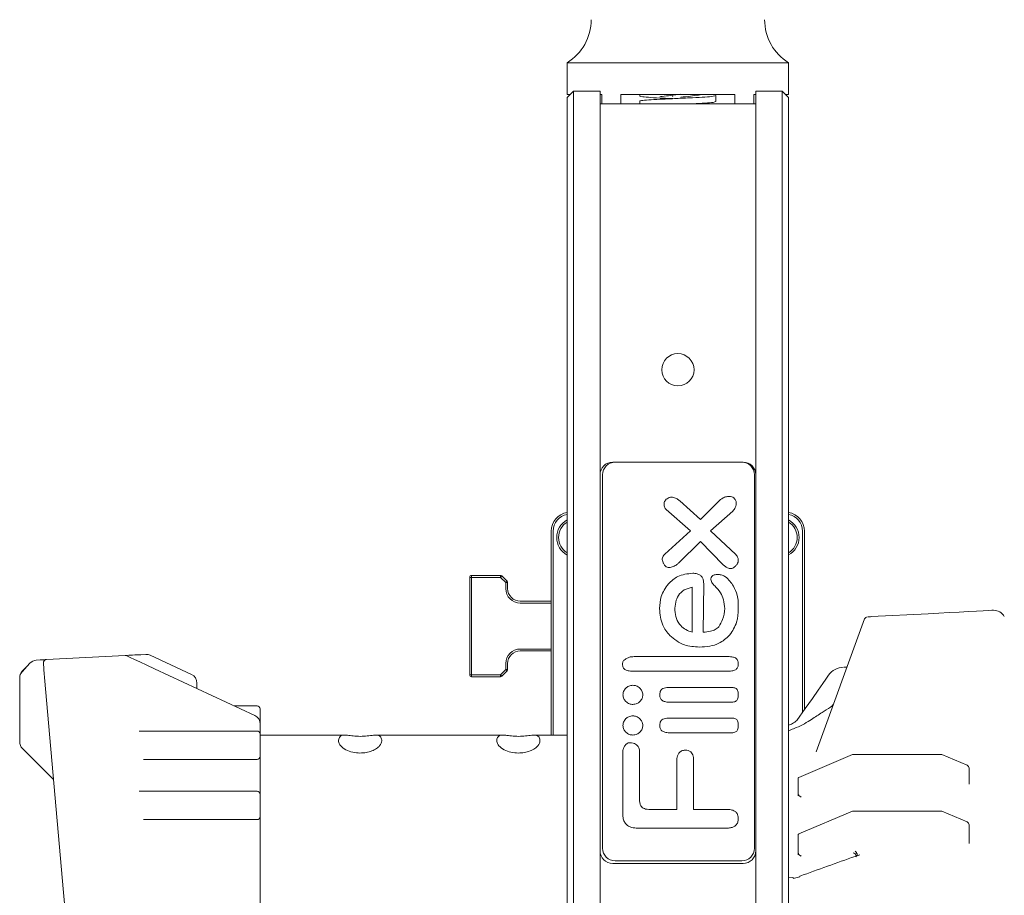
# Model space of a CAD drawing. Header units: millimetres. Extents: x 63 to 559, y 25 to 389.
# Tile 14 of 88: x 77 to 115, y 199 to 234. Entities that reach past the tile are written whole.
import ezdxf

# ---------------------------------------------------------------- set-up
doc = ezdxf.new("R2010")
doc.units = ezdxf.units.MM

msp = doc.modelspace()

# ---------------------------------------------------------------- linework, layer by layer
at = {"color": 7, "linetype": 'Continuous', "lineweight": 15}
for p, q in [((98.138, 232.077), (98.138, 230.827)), ((106.888, 232.077), (98.138, 232.077)), ((106.888, 230.827), (106.888, 232.077)), ((98.388, 230.952), (98.138, 230.702)), ((98.263, 230.827), (98.138, 230.827)), ((98.138, 229.897), (98.138, 230.702)), ((98.388, 230.952), (98.388, 230.074)), ((98.388, 230.952), (99.438, 230.952)), ((99.438, 230.952), (99.438, 230.074)), ((99.513, 230.827), (99.438, 230.827)), ((99.513, 230.452), (99.513, 230.827)), ((104.763, 230.827), (100.263, 230.827)), ((100.263, 230.452), (100.263, 230.827)), ((101.013, 230.827), (101.013, 230.761)), ((102.302, 230.76), (102.315, 230.752)), ((104.013, 230.542), (104.013, 230.779)), ((104.763, 230.452), (104.763, 230.827)), ((105.513, 230.452), (105.513, 230.827)), ((105.588, 230.827), (105.513, 230.827)), ((105.588, 230.952), (106.638, 230.952)), ((105.588, 230.074), (105.588, 230.952)), ((106.638, 230.074), (106.638, 230.952)), ((106.888, 230.702), (106.638, 230.952)), ((106.888, 230.827), (106.763, 230.827)), ((106.888, 230.702), (106.888, 229.897)), ((99.438, 230.452), (105.588, 230.452)), ((101.013, 230.561), (101.013, 230.452)), ((98.138, 224.629), (98.138, 229.897)), ((98.388, 230.074), (98.388, 224.806)), ((99.438, 230.074), (99.438, 224.806)), ((105.588, 230.074), (105.588, 224.806)), ((106.638, 224.806), (106.638, 230.074)), ((106.888, 229.897), (106.888, 224.629)), ((98.138, 222.685), (98.138, 224.629)), ((98.388, 224.806), (98.388, 222.685)), ((99.438, 224.806), (99.438, 222.685)), ((105.588, 222.685), (105.588, 224.806)), ((106.638, 222.685), (106.638, 224.806)), ((106.888, 224.629), (106.888, 222.685)), ((98.138, 191.202), (98.138, 222.685)), ((98.388, 222.685), (98.388, 191.202)), ((99.438, 222.685), (99.438, 191.202)), ((105.588, 222.685), (105.588, 191.202)), ((106.638, 191.202), (106.638, 222.685)), ((106.888, 222.685), (106.888, 191.202)), ((105.088, 216.302), (99.938, 216.302)), ((105.038, 216.302), (100.038, 216.302)), ((99.538, 215.802), (99.538, 201.052)), ((105.538, 201.052), (105.538, 215.802)), ((103.402, 214.037), (102.59, 214.769)), ((104.174, 214.803), (103.402, 214.037)), ((102.051, 214.427), (103.012, 213.584)), ((103.807, 213.584), (104.689, 214.372)), ((97.513, 205.519), (97.513, 213.577)), ((97.588, 213.577), (97.588, 205.519)), ((103.012, 213.584), (101.996, 212.668)), ((104.798, 212.65), (103.807, 213.584)), ((107.438, 206.416), (107.438, 213.577)), ((107.513, 213.577), (107.513, 206.523)), ((102.541, 212.315), (103.402, 213.169)), ((103.402, 213.169), (104.299, 212.251)), ((94.288, 207.902), (94.288, 211.752)), ((94.288, 211.752), (94.363, 211.752)), ((94.363, 211.827), (94.363, 211.752)), ((94.363, 211.827), (95.507, 211.827)), ((94.363, 211.752), (94.363, 207.902)), ((95.507, 211.752), (94.363, 211.752)), ((95.507, 211.827), (95.507, 211.752)), ((95.56, 211.806), (95.507, 211.752)), ((95.713, 211.546), (95.507, 211.752)), ((95.56, 211.806), (95.766, 211.599)), ((95.766, 211.599), (95.713, 211.546)), ((95.713, 211.309), (95.713, 211.546)), ((95.788, 211.546), (95.713, 211.546)), ((95.788, 211.546), (95.788, 211.309)), ((103.075, 209.587), (103.075, 211.359)), ((103.515, 209.585), (103.532, 211.513)), ((96.288, 210.809), (97.513, 210.809)), ((97.513, 210.734), (96.288, 210.734)), ((109.888, 210.11), (107.977, 204.859)), ((110.144, 210.199), (112.394, 210.317)), ((96.288, 208.921), (97.513, 208.921)), ((77.167, 208.481), (77.319, 208.489)), ((77.566, 208.502), (80.68, 208.665)), ((81.258, 208.695), (81.292, 208.697)), ((81.292, 208.697), (81.492, 208.708)), ((81.67, 208.673), (83.296, 207.914)), ((97.513, 208.846), (96.288, 208.846)), ((104.443, 208.621), (100.786, 208.621)), ((76.609, 208.025), (76.908, 208.357)), ((76.623, 208.057), (76.769, 208.203)), ((81.843, 208.139), (85.796, 206.296)), ((95.507, 207.902), (95.713, 208.109)), ((95.713, 208.109), (95.713, 208.346)), ((95.713, 208.109), (95.788, 208.109)), ((95.713, 208.109), (95.766, 208.056)), ((95.788, 208.346), (95.788, 208.109)), ((109.194, 208.202), (109.079, 208.202)), ((76.513, 207.774), (76.513, 207.791)), ((76.513, 205.258), (76.513, 207.774)), ((78.24, 199.306), (77.497, 207.797)), ((94.288, 207.902), (94.363, 207.902)), ((94.363, 207.827), (94.363, 207.902)), ((94.363, 207.902), (95.507, 207.902)), ((95.507, 207.827), (94.363, 207.827)), ((95.507, 207.902), (95.507, 207.827)), ((95.507, 207.902), (95.56, 207.849)), ((95.766, 208.056), (95.56, 207.849)), ((100.786, 208.043), (104.443, 208.043)), ((83.513, 207.575), (83.513, 207.36)), ((104.47, 207.403), (102.224, 207.403)), ((85.888, 206.678), (84.977, 206.678)), ((86.013, 206.553), (86.013, 206.345)), ((102.218, 206.817), (104.465, 206.817)), ((108.591, 206.657), (108.54, 206.618)), ((86.013, 206.345), (86.013, 205.956)), ((104.47, 206.194), (102.224, 206.194)), ((86.013, 205.956), (86.013, 205.556)), ((81.228, 205.681), (81.565, 205.681)), ((81.565, 205.681), (85.888, 205.681)), ((86.013, 205.556), (86.013, 204.681)), ((89.345, 205.519), (86.013, 205.519)), ((95.595, 205.519), (90.575, 205.519)), ((98.138, 205.519), (96.825, 205.519)), ((102.218, 205.608), (104.465, 205.608)), ((106.888, 205.686), (106.98, 205.731)), ((77.85, 203.765), (76.623, 204.993)), ((86.013, 204.681), (86.013, 203.181)), ((100.337, 204.865), (100.337, 202.402)), ((101, 202.948), (101, 204.87)), ((102.477, 204.594), (102.477, 202.587)), ((109.413, 204.749), (107.292, 203.85)), ((112.897, 204.76), (109.461, 204.76)), ((113.936, 204.329), (112.945, 204.749)), ((81.565, 204.556), (81.401, 204.556)), ((85.888, 204.556), (81.565, 204.556)), ((103.134, 202.587), (103.134, 204.574)), ((114.013, 203.615), (114.013, 204.215)), ((107.263, 203.809), (107.263, 203.815)), ((107.263, 203.809), (107.263, 203.213)), ((114.013, 203.576), (114.013, 203.615)), ((81.228, 203.306), (81.565, 203.306)), ((81.565, 203.306), (85.888, 203.306)), ((86.013, 203.181), (86.013, 202.306)), ((107.263, 203.213), (107.263, 203.21)), ((107.263, 203.21), (107.263, 203.118)), ((86.013, 202.306), (86.013, 199.317)), ((102.477, 202.587), (101.363, 202.587)), ((104.428, 202.587), (103.134, 202.587)), ((109.413, 202.512), (107.291, 201.615)), ((112.897, 202.522), (109.461, 202.522)), ((113.936, 202.093), (112.945, 202.512)), ((81.565, 202.181), (81.401, 202.181)), ((85.888, 202.181), (81.565, 202.181)), ((114.013, 201.282), (114.013, 201.978)), ((100.927, 201.845), (104.428, 201.845)), ((107.263, 201.573), (107.263, 201.569)), ((107.263, 201.569), (107.263, 200.876)), ((114.013, 201.243), (114.013, 201.282)), ((107.263, 200.869), (107.263, 200.876)), ((107.263, 200.876), (107.263, 200.785)), ((99.938, 200.452), (105.088, 200.452)), ((100.038, 200.552), (105.038, 200.552)), ((107.326, 199.921), (107.07, 199.862)), ((107.06, 199.89), (106.888, 199.877)), ((86.013, 199.317), (86.013, 197.061))]:
    msp.add_line(p, q, dxfattribs=at)
at = {"color": 7, "linetype": 'Continuous', "lineweight": 15, "flags": 128}
for points in [[(112.394, 210.317), (112.817, 210.339), (113.233, 210.361), (113.629, 210.382), (113.991, 210.401), (114.31, 210.418), (114.574, 210.431), (114.775, 210.442), (114.908, 210.449), (114.968, 210.452)], [(77.319, 208.489), (77.368, 208.491), (77.414, 208.494), (77.456, 208.496), (77.494, 208.498), (77.524, 208.5), (77.547, 208.501), (77.561, 208.502), (77.566, 208.502)], [(80.68, 208.665), (80.689, 208.666), (80.716, 208.667), (80.759, 208.669), (80.818, 208.672), (80.89, 208.676), (80.973, 208.68), (81.064, 208.685), (81.16, 208.69), (81.258, 208.695)], [(80.739, 208.654), (80.774, 208.637), (80.876, 208.59), (81.042, 208.512), (81.265, 208.408), (81.536, 208.282), (81.843, 208.139)], [(77.497, 207.797), (77.483, 207.955), (77.471, 208.095), (77.461, 208.21), (77.454, 208.295), (77.449, 208.348), (77.448, 208.366)], [(107.217, 206.1), (107.545, 206.568), (107.824, 206.967), (108.054, 207.295), (108.233, 207.552), (108.362, 207.735), (108.439, 207.846), (108.465, 207.883), (108.465, 207.883)], [(107.326, 199.921), (107.325, 199.933), (107.324, 199.942), (107.326, 199.947), (107.327, 199.947)], [(78.408, 197.39), (78.37, 197.823), (78.304, 198.575), (78.24, 199.306)]]:
    msp.add_lwpolyline(points, dxfattribs=at)
at = {"color": 7, "linetype": 'Continuous', "lineweight": 15}
msp.add_circle((102.513, 219.952), 0.638, dxfattribs=at)
for centre, radius, start, end in [((97.088, 233.78), 2, 301.6682, 0), ((107.938, 233.78), 2, 180, 238.3318), ((99.938, 215.802), 0.5, 90, 180), ((100.038, 215.802), 0.5, 90, 180), ((105.038, 215.802), 0.5, 0, 90), ((105.088, 215.802), 0.5, 0, 90), ((98.263, 213.577), 0.75, 99.5941, 180), ((106.763, 213.577), 0.75, 360, 80.4059), ((98.263, 213.577), 0.675, 100.6719, 180), ((98.513, 213.327), 0.788, 118.4369, 180), ((98.513, 213.327), 0.715, 121.6505, 180), ((106.763, 213.577), 0.675, 360, 79.3281), ((106.513, 213.327), 0.787, 298.4369, 61.5631), ((106.513, 213.327), 0.715, 301.6505, 58.3495), ((98.513, 213.327), 0.788, 180, 241.5631), ((98.513, 213.327), 0.715, 180, 238.3495), ((94.363, 211.752), 0.075, 90, 180), ((95.507, 211.752), 0.075, 45, 90), ((95.713, 211.546), 0.075, 0, 45), ((96.288, 211.309), 0.575, 180, 270), ((96.288, 211.309), 0.5, 180, 270), ((114.977, 210.327), 0.125, 89.5358, 93), ((114.974, 209.952), 0.5, 30, 89.5358), ((110.005, 210.067), 0.125, 93, 160), ((96.288, 208.346), 0.575, 90, 180), ((77.187, 208.106), 0.375, 93, 138), ((77.572, 208.377), 0.125, 93, 185), ((80.687, 208.54), 0.125, 65, 93), ((81.511, 208.333), 0.375, 65, 93), ((96.288, 208.346), 0.5, 90, 180), ((95.713, 208.109), 0.075, 315, 0), ((109.079, 207.452), 0.75, 91.7283, 145), ((76.888, 207.791), 0.375, 135, 180), ((76.888, 207.774), 0.375, 138, 180), ((83.138, 207.575), 0.375, 0, 65), ((94.363, 207.902), 0.075, 180, 270), ((95.507, 207.902), 0.075, 270, 315), ((85.888, 206.553), 0.125, 0, 90), ((85.638, 205.956), 0.375, 0, 65), ((85.888, 205.556), 0.125, 0, 90), ((76.888, 205.258), 0.375, 180, 225), ((85.888, 204.681), 0.125, 270, 0), ((109.461, 204.635), 0.125, 90, 112.9681), ((112.897, 204.635), 0.125, 67.0319, 90), ((113.888, 204.215), 0.125, 0, 67.0283), ((85.888, 203.181), 0.125, 0, 90), ((85.888, 202.306), 0.125, 270, 0), ((109.461, 202.397), 0.125, 90, 112.9155), ((112.897, 202.397), 0.125, 67.0845, 90), ((113.888, 201.978), 0.125, 0, 67.0834), ((99.938, 200.952), 0.5, 180, 270), ((100.038, 201.052), 0.5, 180, 270), ((105.038, 201.052), 0.5, 270, 0), ((105.088, 200.952), 0.5, 270, 0), ((107.03, 199.864), 0.0397, 357.7919, 40.8475)]:
    msp.add_arc(centre, radius, start, end, dxfattribs=at)
for points, knots in [([(104.011, 230.779), (103.99, 230.771), (103.947, 230.752), (103.605, 230.725), (103.111, 230.698), (102.521, 230.67), (101.934, 230.643), (101.426, 230.616), (101.112, 230.588), (100.976, 230.57), (101.014, 230.561), (101.015, 230.561)], [0, 0, 0, 0, 0.123155, 0.248348, 0.372848, 0.498424, 0.623155, 0.747887, 0.873463, 0.997963, 1, 1, 1, 1]), ([(102.316, 230.661), (102.184, 230.667), (101.858, 230.682), (101.422, 230.706), (101.078, 230.734), (101.036, 230.752), (101.015, 230.761)], [0, 0, 0, 0, 0.184591, 0.456868, 0.730662, 1, 1, 1, 1]), ([(101.797, 230.739), (101.828, 230.742), (101.959, 230.756), (102.243, 230.789), (102.495, 230.82), (102.626, 230.836)], [0, 0, 0, 0, 0.1281657, 0.5473195, 1, 1, 1, 1]), ([(103.391, 230.809), (103.369, 230.807), (103.261, 230.793), (103.002, 230.762), (102.755, 230.731), (102.626, 230.714)], [0, 0, 0, 0, 0.102816, 0.52839, 1, 1, 1, 1]), ([(102.93, 230.452), (102.986, 230.455), (103.235, 230.467), (103.602, 230.487), (103.948, 230.515), (103.99, 230.533), (104.011, 230.542)], [0, 0, 0, 0, 0.088744, 0.393026, 0.699003, 1, 1, 1, 1]), ([(102.084, 214.859), (102.063, 214.842), (102.024, 214.811), (101.986, 214.749), (101.966, 214.684), (101.963, 214.614), (101.978, 214.543), (102.007, 214.476), (102.037, 214.442), (102.051, 214.427)], [0, 0, 0, 0, 0.161615, 0.304109, 0.436435, 0.563535, 0.725836, 0.874664, 1, 1, 1, 1]), ([(102.59, 214.769), (102.558, 214.796), (102.486, 214.858), (102.37, 214.907), (102.259, 214.921), (102.167, 214.908), (102.113, 214.876), (102.084, 214.859)], [0, 0, 0, 0, 0.228545, 0.508833, 0.663076, 0.823403, 1, 1, 1, 1]), ([(104.755, 214.855), (104.731, 214.877), (104.685, 214.919), (104.571, 214.959), (104.427, 214.947), (104.284, 214.888), (104.207, 214.829), (104.174, 214.803)], [0, 0, 0, 0, 0.151293, 0.287735, 0.550172, 0.80299, 1, 1, 1, 1]), ([(104.689, 214.372), (104.706, 214.391), (104.744, 214.433), (104.785, 214.517), (104.817, 214.621), (104.825, 214.746), (104.778, 214.818), (104.755, 214.855)], [0, 0, 0, 0, 0.139749, 0.322335, 0.52369, 0.760882, 1, 1, 1, 1]), ([(101.996, 212.668), (101.981, 212.653), (101.948, 212.622), (101.91, 212.561), (101.892, 212.488), (101.899, 212.408), (101.93, 212.322), (101.966, 212.266), (101.986, 212.235)], [0, 0, 0, 0, 0.133892, 0.27935, 0.439685, 0.58774, 0.769589, 1, 1, 1, 1]), ([(104.789, 212.195), (104.812, 212.221), (104.854, 212.27), (104.89, 212.353), (104.902, 212.43), (104.891, 212.51), (104.857, 212.587), (104.817, 212.63), (104.798, 212.65)], [0, 0, 0, 0, 0.205198, 0.374717, 0.52141, 0.654418, 0.84317, 1, 1, 1, 1]), ([(101.986, 212.235), (102.006, 212.212), (102.043, 212.168), (102.125, 212.139), (102.208, 212.14), (102.316, 212.167), (102.431, 212.225), (102.508, 212.288), (102.541, 212.315)], [0, 0, 0, 0, 0.141469, 0.268234, 0.396517, 0.530797, 0.79753, 1, 1, 1, 1]), ([(104.299, 212.251), (104.328, 212.226), (104.39, 212.17), (104.484, 212.117), (104.574, 212.097), (104.647, 212.102), (104.724, 212.133), (104.766, 212.173), (104.789, 212.195)], [0, 0, 0, 0, 0.2058, 0.44491, 0.566705, 0.692307, 0.831707, 1, 1, 1, 1]), ([(103.103, 211.913), (102.894, 211.892), (102.524, 211.854), (102.254, 211.603), (102.136, 211.493)], [0, 0, 0, 0, 0.564239, 1, 1, 1, 1]), ([(103.532, 211.513), (103.53, 211.558), (103.526, 211.643), (103.48, 211.758), (103.395, 211.848), (103.263, 211.905), (103.16, 211.91), (103.103, 211.913)], [0, 0, 0, 0, 0.203205, 0.377095, 0.540128, 0.747759, 1, 1, 1, 1]), ([(103.849, 211.779), (103.837, 211.753), (103.814, 211.703), (103.821, 211.621), (103.863, 211.516), (103.925, 211.455), (103.968, 211.413)], [0, 0, 0, 0, 0.202896, 0.387617, 0.572858, 1, 1, 1, 1]), ([(104.113, 211.864), (104.055, 211.864), (103.978, 211.864), (103.886, 211.827), (103.861, 211.795), (103.849, 211.779)], [0, 0, 0, 0, 0.588561, 0.796929, 1, 1, 1, 1]), ([(104.711, 211.404), (104.619, 211.538), (104.497, 211.714), (104.266, 211.85), (104.164, 211.859), (104.113, 211.864)], [0, 0, 0, 0, 0.612593, 0.805226, 1, 1, 1, 1]), ([(102.136, 211.493), (102.025, 211.332), (101.821, 211.036), (101.8, 210.678), (101.79, 210.515)], [0, 0, 0, 0, 0.54389, 1, 1, 1, 1]), ([(103.075, 211.359), (102.966, 211.333), (102.752, 211.283), (102.526, 211.052), (102.408, 210.765), (102.397, 210.564), (102.391, 210.455)], [0, 0, 0, 0, 0.265399, 0.519275, 0.73991, 1, 1, 1, 1]), ([(103.968, 211.413), (104.049, 211.327), (104.199, 211.167), (104.334, 210.853), (104.355, 210.636), (104.367, 210.519)], [0, 0, 0, 0, 0.349697, 0.65156, 1, 1, 1, 1]), ([(104.898, 210.505), (104.9, 210.688), (104.903, 211.003), (104.768, 211.286), (104.711, 211.404)], [0, 0, 0, 0, 0.580595, 1, 1, 1, 1]), ([(101.79, 210.515), (101.809, 210.289), (101.842, 209.894), (102.085, 209.585), (102.189, 209.453)], [0, 0, 0, 0, 0.571947, 1, 1, 1, 1]), ([(102.391, 210.455), (102.403, 210.341), (102.426, 210.117), (102.601, 209.852), (102.824, 209.67), (102.99, 209.615), (103.075, 209.587)], [0, 0, 0, 0, 0.286652, 0.56043, 0.776528, 1, 1, 1, 1]), ([(104.367, 210.519), (104.348, 210.373), (104.316, 210.118), (104.187, 209.898), (104.132, 209.803)], [0, 0, 0, 0, 0.572274, 1, 1, 1, 1]), ([(104.558, 209.468), (104.667, 209.635), (104.873, 209.952), (104.89, 210.328), (104.898, 210.505)], [0, 0, 0, 0, 0.529925, 1, 1, 1, 1]), ([(114.968, 210.452), (114.968, 210.452), (114.97, 210.452), (114.971, 210.452), (114.971, 210.452), (114.971, 210.452)], [0, 0, 0, 0, 0.4330891, 0.8698013, 1, 1, 1, 1]), ([(110.023, 210.193), (110.028, 210.193), (110.043, 210.194), (110.073, 210.196), (110.109, 210.197), (110.132, 210.199), (110.144, 210.199)], [0, 0, 0, 0, 0.179006, 0.511561, 0.729875, 1, 1, 1, 1]), ([(104.132, 209.803), (104.087, 209.764), (103.992, 209.68), (103.776, 209.608), (103.613, 209.594), (103.515, 209.585)], [0, 0, 0, 0, 0.26506, 0.56046, 1, 1, 1, 1]), ([(102.189, 209.453), (102.373, 209.307), (102.719, 209.034), (103.157, 209.01), (103.362, 208.999)], [0, 0, 0, 0, 0.532918, 1, 1, 1, 1]), ([(103.362, 208.999), (103.501, 209.005), (103.763, 209.017), (104.196, 209.141), (104.424, 209.346), (104.558, 209.468)], [0, 0, 0, 0, 0.315298, 0.594827, 1, 1, 1, 1]), ([(100.454, 208.528), (100.414, 208.501), (100.361, 208.465), (100.327, 208.388), (100.326, 208.351), (100.325, 208.33)], [0, 0, 0, 0, 0.560728, 0.751562, 1, 1, 1, 1]), ([(100.786, 208.621), (100.715, 208.618), (100.596, 208.613), (100.494, 208.552), (100.454, 208.528)], [0, 0, 0, 0, 0.598998, 1, 1, 1, 1]), ([(104.898, 208.33), (104.897, 208.358), (104.895, 208.408), (104.874, 208.477), (104.837, 208.531), (104.762, 208.586), (104.625, 208.619), (104.51, 208.62), (104.443, 208.621)], [0, 0, 0, 0, 0.131906, 0.242439, 0.341904, 0.442114, 0.680398, 1, 1, 1, 1]), ([(100.325, 208.33), (100.326, 208.303), (100.328, 208.253), (100.35, 208.185), (100.388, 208.131), (100.464, 208.077), (100.602, 208.046), (100.719, 208.044), (100.786, 208.043)], [0, 0, 0, 0, 0.130108, 0.239259, 0.337951, 0.438084, 0.677824, 1, 1, 1, 1]), ([(104.443, 208.043), (104.51, 208.044), (104.625, 208.046), (104.762, 208.078), (104.837, 208.132), (104.874, 208.185), (104.895, 208.253), (104.897, 208.303), (104.898, 208.33)], [0, 0, 0, 0, 0.320868, 0.559788, 0.659907, 0.758966, 0.868856, 1, 1, 1, 1]), ([(100.463, 207.378), (100.425, 207.335), (100.356, 207.257), (100.347, 207.155), (100.343, 207.11)], [0, 0, 0, 0, 0.5618055, 1, 1, 1, 1]), ([(100.735, 207.488), (100.677, 207.483), (100.575, 207.473), (100.497, 207.407), (100.463, 207.378)], [0, 0, 0, 0, 0.563047, 1, 1, 1, 1]), ([(101.012, 207.374), (100.965, 207.411), (100.883, 207.476), (100.78, 207.485), (100.735, 207.488)], [0, 0, 0, 0, 0.565428, 1, 1, 1, 1]), ([(101.127, 207.11), (101.121, 207.166), (101.11, 207.267), (101.042, 207.341), (101.012, 207.374)], [0, 0, 0, 0, 0.558918, 1, 1, 1, 1]), ([(102.224, 207.403), (102.176, 207.402), (102.089, 207.401), (101.972, 207.382), (101.885, 207.342), (101.831, 207.28), (101.802, 207.204), (101.798, 207.146), (101.796, 207.115)], [0, 0, 0, 0, 0.242654, 0.437265, 0.59582, 0.712457, 0.841682, 1, 1, 1, 1]), ([(104.898, 207.11), (104.897, 207.144), (104.896, 207.204), (104.877, 207.284), (104.842, 207.342), (104.77, 207.391), (104.639, 207.405), (104.532, 207.404), (104.47, 207.403)], [0, 0, 0, 0, 0.164011, 0.288753, 0.388388, 0.480877, 0.699908, 1, 1, 1, 1]), ([(100.343, 207.11), (100.349, 207.054), (100.36, 206.953), (100.428, 206.878), (100.458, 206.846)], [0, 0, 0, 0, 0.559648, 1, 1, 1, 1]), ([(101.006, 206.841), (101.045, 206.885), (101.114, 206.962), (101.123, 207.065), (101.127, 207.11)], [0, 0, 0, 0, 0.5612699, 1, 1, 1, 1]), ([(101.796, 207.115), (101.797, 207.089), (101.798, 207.04), (101.818, 206.974), (101.853, 206.92), (101.923, 206.864), (102.05, 206.825), (102.158, 206.82), (102.218, 206.817)], [0, 0, 0, 0, 0.131817, 0.244657, 0.348063, 0.452241, 0.692367, 1, 1, 1, 1]), ([(104.465, 206.817), (104.527, 206.816), (104.636, 206.816), (104.768, 206.834), (104.841, 206.885), (104.876, 206.942), (104.896, 207.019), (104.897, 207.077), (104.898, 207.11)], [0, 0, 0, 0, 0.30409, 0.527299, 0.621724, 0.721564, 0.843247, 1, 1, 1, 1]), ([(100.458, 206.846), (100.503, 206.809), (100.585, 206.743), (100.689, 206.735), (100.735, 206.731)], [0, 0, 0, 0, 0.558214, 1, 1, 1, 1]), ([(100.735, 206.731), (100.791, 206.737), (100.893, 206.748), (100.972, 206.813), (101.006, 206.841)], [0, 0, 0, 0, 0.556287, 1, 1, 1, 1]), ([(108.54, 206.618), (108.431, 206.551), (108.18, 206.396), (107.852, 206.175), (107.516, 205.969), (107.239, 205.832), (107.051, 205.759), (106.98, 205.731)], [0, 0, 0, 0, 0.226344, 0.521422, 0.705667, 0.890064, 1, 1, 1, 1]), ([(108.656, 206.751), (108.647, 206.732), (108.632, 206.701), (108.602, 206.67), (108.591, 206.657)], [0, 0, 0, 0, 0.601322, 1, 1, 1, 1]), ([(100.463, 206.17), (100.425, 206.126), (100.356, 206.049), (100.347, 205.946), (100.343, 205.901)], [0, 0, 0, 0, 0.5615888, 1, 1, 1, 1]), ([(100.735, 206.28), (100.677, 206.274), (100.575, 206.264), (100.497, 206.199), (100.463, 206.17)], [0, 0, 0, 0, 0.5633, 1, 1, 1, 1]), ([(101.012, 206.165), (100.965, 206.202), (100.883, 206.267), (100.78, 206.276), (100.735, 206.28)], [0, 0, 0, 0, 0.5655115, 1, 1, 1, 1]), ([(101.127, 205.901), (101.121, 205.958), (101.11, 206.059), (101.042, 206.132), (101.012, 206.165)], [0, 0, 0, 0, 0.5589763, 1, 1, 1, 1]), ([(102.224, 206.194), (102.176, 206.193), (102.089, 206.192), (101.972, 206.173), (101.885, 206.133), (101.831, 206.071), (101.802, 205.995), (101.798, 205.937), (101.796, 205.906)], [0, 0, 0, 0, 0.242577, 0.437143, 0.595705, 0.712386, 0.841659, 1, 1, 1, 1]), ([(104.898, 205.901), (104.897, 205.935), (104.896, 205.996), (104.877, 206.075), (104.842, 206.133), (104.77, 206.183), (104.639, 206.196), (104.532, 206.195), (104.47, 206.194)], [0, 0, 0, 0, 0.163968, 0.288721, 0.388392, 0.480915, 0.699949, 1, 1, 1, 1]), ([(100.343, 205.901), (100.349, 205.845), (100.36, 205.744), (100.428, 205.67), (100.458, 205.637)], [0, 0, 0, 0, 0.55951, 1, 1, 1, 1]), ([(101.006, 205.632), (101.045, 205.676), (101.114, 205.754), (101.123, 205.856), (101.127, 205.901)], [0, 0, 0, 0, 0.561574, 1, 1, 1, 1]), ([(101.796, 205.906), (101.797, 205.88), (101.798, 205.831), (101.818, 205.765), (101.853, 205.711), (101.923, 205.655), (102.05, 205.616), (102.158, 205.61), (102.218, 205.608)], [0, 0, 0, 0, 0.131805, 0.244629, 0.348029, 0.452207, 0.692358, 1, 1, 1, 1]), ([(104.465, 205.608), (104.527, 205.607), (104.636, 205.606), (104.768, 205.625), (104.841, 205.676), (104.876, 205.734), (104.896, 205.811), (104.897, 205.869), (104.898, 205.901)], [0, 0, 0, 0, 0.304016, 0.527211, 0.621669, 0.721554, 0.843265, 1, 1, 1, 1]), ([(107.217, 206.102), (107.219, 206.103), (107.224, 206.109), (107.179, 206.066), (107.074, 206.001), (106.968, 205.941), (106.89, 205.91), (106.888, 205.909)], [0, 0, 0, 0, 0.1004764, 0.354815, 0.6459905, 0.9877548, 1, 1, 1, 1]), ([(89.141, 205.429), (89.131, 205.405), (89.099, 205.326), (89.121, 205.18), (89.262, 205.01), (89.506, 204.878), (89.798, 204.812), (90.077, 204.809), (90.322, 204.853), (90.535, 204.935), (90.662, 205.024), (90.777, 205.145), (90.837, 205.277), (90.799, 205.386), (90.784, 205.429)], [0, 0, 0, 0, 0.045565, 0.150369, 0.260251, 0.365421, 0.456631, 0.534318, 0.606747, 0.682164, 0.766336, 0.794734, 0.918749, 1, 1, 1, 1]), ([(89.141, 205.429), (89.163, 205.456), (89.205, 205.51), (89.336, 205.524), (89.517, 205.507), (89.757, 205.476), (90.04, 205.466), (90.317, 205.494), (90.54, 205.524), (90.693, 205.516), (90.759, 205.473), (90.78, 205.437), (90.784, 205.429)], [0, 0, 0, 0, 0.09384, 0.187457, 0.286561, 0.405676, 0.535796, 0.659136, 0.786322, 0.887939, 0.977851, 1, 1, 1, 1]), ([(95.391, 205.429), (95.381, 205.405), (95.349, 205.326), (95.371, 205.18), (95.512, 205.01), (95.756, 204.878), (96.048, 204.812), (96.327, 204.809), (96.572, 204.853), (96.785, 204.935), (96.912, 205.024), (97.027, 205.145), (97.087, 205.277), (97.049, 205.386), (97.034, 205.429)], [0, 0, 0, 0, 0.045565, 0.150369, 0.260251, 0.365421, 0.456632, 0.534318, 0.606747, 0.682164, 0.766336, 0.794734, 0.918749, 1, 1, 1, 1]), ([(95.391, 205.429), (95.413, 205.456), (95.455, 205.51), (95.586, 205.524), (95.767, 205.507), (96.007, 205.476), (96.29, 205.466), (96.567, 205.494), (96.79, 205.524), (96.943, 205.516), (97.009, 205.473), (97.03, 205.437), (97.034, 205.429)], [0, 0, 0, 0, 0.09384, 0.187457, 0.286561, 0.405676, 0.535796, 0.659136, 0.786322, 0.887939, 0.977851, 1, 1, 1, 1]), ([(100.458, 205.637), (100.503, 205.6), (100.585, 205.534), (100.689, 205.526), (100.735, 205.522)], [0, 0, 0, 0, 0.558212, 1, 1, 1, 1]), ([(100.735, 205.522), (100.791, 205.528), (100.893, 205.539), (100.972, 205.604), (101.006, 205.632)], [0, 0, 0, 0, 0.5562403, 1, 1, 1, 1]), ([(100.619, 205.221), (100.596, 205.219), (100.552, 205.215), (100.473, 205.171), (100.402, 205.087), (100.351, 204.975), (100.341, 204.899), (100.337, 204.865)], [0, 0, 0, 0, 0.136814, 0.267811, 0.533103, 0.793043, 1, 1, 1, 1]), ([(101, 204.87), (100.998, 204.892), (100.994, 204.944), (100.967, 205.027), (100.916, 205.108), (100.839, 205.172), (100.739, 205.214), (100.661, 205.218), (100.619, 205.221)], [0, 0, 0, 0, 0.115849, 0.269178, 0.445828, 0.601127, 0.780385, 1, 1, 1, 1]), ([(102.802, 204.925), (102.753, 204.919), (102.656, 204.907), (102.55, 204.817), (102.487, 204.709), (102.48, 204.633), (102.477, 204.594)], [0, 0, 0, 0, 0.284779, 0.558801, 0.776047, 1, 1, 1, 1]), ([(103.134, 204.574), (103.132, 204.614), (103.128, 204.688), (103.088, 204.787), (103.021, 204.865), (102.921, 204.916), (102.843, 204.922), (102.802, 204.925)], [0, 0, 0, 0, 0.218708, 0.404669, 0.57411, 0.775557, 1, 1, 1, 1]), ([(107.263, 203.815), (107.266, 203.823), (107.27, 203.838), (107.282, 203.849), (107.291, 203.851), (107.291, 203.851)], [0, 0, 0, 0, 0.496825, 0.992362, 1, 1, 1, 1]), ([(114.014, 204.167), (114.014, 204.166), (114.015, 204.166), (114.014, 204.172), (114.013, 204.176)], [0, 0, 0, 0, 0.365397, 1, 1, 1, 1]), ([(107.263, 203.717), (107.263, 203.717), (107.264, 203.713), (107.262, 203.71), (107.261, 203.708)], [0, 0, 0, 0, 0.00742, 1, 1, 1, 1]), ([(107.388, 203.072), (107.387, 203.072), (107.373, 203.078), (107.345, 203.093), (107.31, 203.122), (107.284, 203.152), (107.266, 203.182), (107.264, 203.201), (107.263, 203.21)], [0, 0, 0, 0, 0.005692, 0.239955, 0.45265, 0.641255, 0.820447, 1, 1, 1, 1]), ([(101.363, 202.587), (101.322, 202.589), (101.245, 202.593), (101.142, 202.631), (101.059, 202.702), (101.007, 202.813), (101.002, 202.901), (101, 202.948)], [0, 0, 0, 0, 0.211303, 0.390202, 0.553968, 0.756843, 1, 1, 1, 1]), ([(100.337, 202.402), (100.34, 202.338), (100.346, 202.221), (100.409, 202.061), (100.526, 201.935), (100.707, 201.856), (100.849, 201.849), (100.927, 201.845)], [0, 0, 0, 0, 0.204595, 0.379262, 0.54235, 0.749192, 1, 1, 1, 1]), ([(104.898, 202.221), (104.896, 202.263), (104.891, 202.342), (104.839, 202.448), (104.744, 202.53), (104.601, 202.58), (104.49, 202.585), (104.428, 202.587)], [0, 0, 0, 0, 0.184216, 0.34638, 0.508095, 0.727094, 1, 1, 1, 1]), ([(104.428, 201.845), (104.481, 201.847), (104.579, 201.851), (104.711, 201.889), (104.817, 201.96), (104.889, 202.077), (104.895, 202.171), (104.898, 202.221)], [0, 0, 0, 0, 0.23295, 0.426025, 0.592714, 0.782643, 1, 1, 1, 1]), ([(107.292, 201.614), (107.289, 201.613), (107.278, 201.61), (107.266, 201.597), (107.264, 201.581), (107.263, 201.573)], [0, 0, 0, 0, 0.129226, 0.564162, 1, 1, 1, 1]), ([(107.263, 200.869), (107.265, 200.86), (107.27, 200.84), (107.29, 200.809), (107.319, 200.779), (107.353, 200.755), (107.377, 200.743), (107.387, 200.738), (107.388, 200.738)], [0, 0, 0, 0, 0.1919457, 0.3833985, 0.5875304, 0.818925, 0.9940275, 1, 1, 1, 1]), ([(109.562, 200.745), (109.546, 200.739), (108.8, 200.477), (108.055, 200.209), (107.327, 199.947)], [0, 0, 0, 0, 0.022578, 1, 1, 1, 1]), ([(109.544, 200.718), (109.548, 200.723), (109.557, 200.737), (109.555, 200.765), (109.541, 200.797), (109.515, 200.827), (109.479, 200.853), (109.452, 200.862), (109.439, 200.867)], [0, 0, 0, 0, 0.132373, 0.305902, 0.479429, 0.652955, 0.826477, 1, 1, 1, 1]), ([(109.521, 200.937), (109.529, 200.929), (109.545, 200.912), (109.566, 200.879), (109.583, 200.843), (109.594, 200.809), (109.598, 200.778), (109.595, 200.764), (109.593, 200.757)], [0, 0, 0, 0, 0.166666, 0.333332, 0.500005, 0.666667, 0.833335, 1, 1, 1, 1]), ([(109.565, 200.741), (109.586, 200.75), (109.631, 200.77), (109.678, 200.784), (109.703, 200.79)], [0, 0, 0, 0, 0.480546, 1, 1, 1, 1])]:
    msp.add_open_spline(points, degree=3, knots=knots, dxfattribs=at)

doc.saveas('drawing.dxf')
